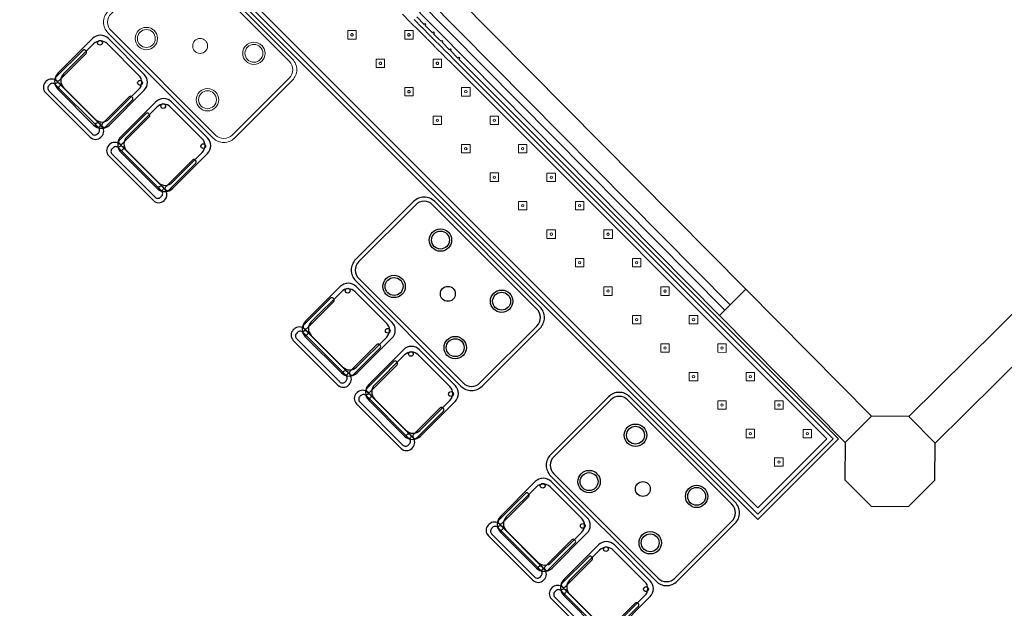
# Model space of a CAD drawing. Header units: metres. Extents: x 2232.4 to 2275.2, y 411.9 to 437.5.
# Tile 8 of 20: x 2244.6 to 2251.2, y 430.4 to 434.3. Entities that reach past the tile are written whole.
import ezdxf

# ---------------------------------------------------------------- set-up
doc = ezdxf.new("R2010")
doc.units = ezdxf.units.M
for name, color, linetype in [('CL', 40, 'Continuous'), ('DOOR', 5, 'Continuous'), ('RP_CHAIRS', 7, 'Continuous'), ('RP_TABLES', 7, 'Continuous'), ('WALL NEW', 40, 'Continuous')]:
    doc.layers.add(name, color=color, linetype=linetype)
doc.layers.add('NC_N1_BANQUETTES', color=7, linetype='Continuous', lineweight=13)
doc.layers.add('NC_N1_TABLES', color=7, linetype='Continuous', lineweight=13)

# ---------------------------------------------------------------- blocks, each defined once
blk = doc.blocks.new('RP_MODERN_EXTENDED_TRIANGLE_L')
at = {"color": 0, "linetype": 'Continuous', "lineweight": -2}
for points in [[(0.035, 3.889), (0.035, 3.96), (0.027, 3.96), (0.027, 3.969), (0.035, 3.969), (0.035, 4.04), (0.027, 4.04), (0.027, 4.049), (0.035, 4.049), (0.035, 4.1), (0.035, 4.12), (0.027, 4.12), (0.027, 4.129), (0.035, 4.129), (0.035, 4.2), (0.027, 4.2), (0.027, 4.209), (0.035, 4.209), (0.035, 4.28), (0.027, 4.28), (0.027, 4.289), (0.035, 4.289), (0.035, 4.35), (0.035, 7.89), (0.8, 7.89), (0.8, 4.35), (0.8, 4.1), (0.8, 0.8)], [(0.06, 3.889), (0.06, 3.96), (0.0599, 3.9625), (0.0596, 3.9645), (0.0599, 3.9665), (0.06, 3.969), (0.06, 4.04), (0.0599, 4.0425), (0.0596, 4.0445), (0.0599, 4.0465), (0.06, 4.049), (0.06, 4.1), (0.06, 4.1), (0.06, 4.12), (0.0599, 4.1225), (0.0596, 4.1245), (0.0599, 4.1265), (0.06, 4.129), (0.06, 4.2), (0.0599, 4.2025), (0.0596, 4.2045), (0.0599, 4.2065), (0.06, 4.209), (0.06, 4.28), (0.0599, 4.2825), (0.0596, 4.2845), (0.0599, 4.2865), (0.06, 4.289), (0.06, 7.865), (0.775, 7.865), (0.775, 4.325), (0.775, 4.1), (0.775, 0.8)], [(0.09, 3.809), (0.09, 3.88), (0.0898, 3.8845), (0.09, 3.889), (0.09, 3.96), (0.0898, 3.9645), (0.09, 3.969), (0.09, 4.04), (0.0898, 4.0445), (0.09, 4.049), (0.09, 4.1), (0.09, 4.12), (0.0898, 4.1245), (0.09, 4.129), (0.09, 4.2), (0.0898, 4.2045), (0.09, 4.209), (0.09, 4.28), (0.0898, 4.2845), (0.09, 4.289), (0.09, 4.295), (0.09, 7.835), (0.745, 7.835), (0.745, 4.295), (0.745, 4.1), (0.745, 0.8)]]:
    blk.add_lwpolyline(points, dxfattribs=at)
at = {"color": 0, "lineweight": -2}
for points in [[(0.157, 7.677), (0.197, 7.717), (0.157, 7.757), (0.117, 7.717)], [(0.427, 7.677), (0.467, 7.717), (0.427, 7.757), (0.387, 7.717)], [(0.157, 7.407), (0.197, 7.447), (0.157, 7.487), (0.117, 7.447)], [(0.427, 7.407), (0.467, 7.447), (0.427, 7.487), (0.387, 7.447)], [(0.157, 7.137), (0.197, 7.177), (0.157, 7.217), (0.117, 7.177)], [(0.427, 7.137), (0.467, 7.177), (0.427, 7.217), (0.387, 7.177)], [(0.157, 6.867), (0.197, 6.907), (0.157, 6.947), (0.117, 6.907)], [(0.427, 6.867), (0.467, 6.907), (0.427, 6.947), (0.387, 6.907)], [(0.157, 6.597), (0.197, 6.637), (0.157, 6.677), (0.117, 6.637)], [(0.427, 6.597), (0.467, 6.637), (0.427, 6.677), (0.387, 6.637)], [(0.157, 6.327), (0.197, 6.367), (0.157, 6.407), (0.117, 6.367)], [(0.427, 6.327), (0.467, 6.367), (0.427, 6.407), (0.387, 6.367)], [(0.157, 6.057), (0.197, 6.097), (0.157, 6.137), (0.117, 6.097)], [(0.427, 6.057), (0.467, 6.097), (0.427, 6.137), (0.387, 6.097)], [(0.157, 5.787), (0.197, 5.827), (0.157, 5.867), (0.117, 5.827)], [(0.427, 5.787), (0.467, 5.827), (0.427, 5.867), (0.387, 5.827)], [(0.157, 5.517), (0.197, 5.557), (0.157, 5.597), (0.117, 5.557)], [(0.427, 5.517), (0.467, 5.557), (0.427, 5.597), (0.387, 5.557)], [(0.157, 5.247), (0.197, 5.287), (0.157, 5.327), (0.117, 5.287)], [(0.427, 5.247), (0.467, 5.287), (0.427, 5.327), (0.387, 5.287)], [(0.157, 4.977), (0.197, 5.017), (0.157, 5.057), (0.117, 5.017)], [(0.427, 4.977), (0.467, 5.017), (0.427, 5.057), (0.387, 5.017)], [(0.157, 4.707), (0.197, 4.747), (0.157, 4.787), (0.117, 4.747)], [(0.427, 4.707), (0.467, 4.747), (0.427, 4.787), (0.387, 4.747)], [(0.157, 4.437), (0.197, 4.477), (0.157, 4.517), (0.117, 4.477)], [(0.427, 4.437), (0.467, 4.477), (0.427, 4.517), (0.387, 4.477)]]:
    blk.add_lwpolyline(points, close=True, dxfattribs=at)
at = {"color": 0, "linetype": 'Continuous', "lineweight": -2}
for points in [[(0.157, 4.167), (0.197, 4.207), (0.157, 4.247), (0.117, 4.207)], [(0.427, 4.167), (0.467, 4.207), (0.427, 4.247), (0.387, 4.207)], [(0.165, 4.207), (0.165, 4.2062), (0.1648, 4.2054), (0.1647, 4.2047), (0.1644, 4.2039), (0.1641, 4.2032), (0.1637, 4.2026), (0.1632, 4.2019), (0.1627, 4.2013), (0.1621, 4.2008), (0.1614, 4.2003), (0.1608, 4.1999), (0.1601, 4.1996), (0.1593, 4.1993), (0.1586, 4.1992), (0.1578, 4.199), (0.157, 4.199), (0.1562, 4.199), (0.1554, 4.1992), (0.1547, 4.1993), (0.1539, 4.1996), (0.1532, 4.1999), (0.1526, 4.2003), (0.1519, 4.2008), (0.1513, 4.2013), (0.1508, 4.2019), (0.1503, 4.2026), (0.1499, 4.2032), (0.1496, 4.2039), (0.1493, 4.2047), (0.1492, 4.2054), (0.149, 4.2062), (0.149, 4.207), (0.149, 4.2078), (0.1492, 4.2086), (0.1493, 4.2093), (0.1496, 4.2101), (0.1499, 4.2108), (0.1503, 4.2114), (0.1508, 4.2121), (0.1513, 4.2127), (0.1519, 4.2132), (0.1526, 4.2137), (0.1532, 4.2141), (0.1539, 4.2144), (0.1547, 4.2147), (0.1554, 4.2148), (0.1562, 4.215), (0.157, 4.215), (0.1578, 4.215), (0.1586, 4.2148), (0.1593, 4.2147), (0.1601, 4.2144), (0.1608, 4.2141), (0.1614, 4.2137), (0.1621, 4.2132), (0.1627, 4.2127), (0.1632, 4.2121), (0.1637, 4.2114), (0.1641, 4.2108), (0.1644, 4.2101), (0.1647, 4.2093), (0.1648, 4.2086), (0.165, 4.2078)], [(0.435, 4.207), (0.435, 4.2062), (0.4348, 4.2054), (0.4347, 4.2047), (0.4344, 4.2039), (0.4341, 4.2032), (0.4337, 4.2026), (0.4332, 4.2019), (0.4327, 4.2013), (0.4321, 4.2008), (0.4314, 4.2003), (0.4308, 4.1999), (0.4301, 4.1996), (0.4293, 4.1993), (0.4286, 4.1992), (0.4278, 4.199), (0.427, 4.199), (0.4262, 4.199), (0.4254, 4.1992), (0.4247, 4.1993), (0.4239, 4.1996), (0.4232, 4.1999), (0.4226, 4.2003), (0.4219, 4.2008), (0.4213, 4.2013), (0.4208, 4.2019), (0.4203, 4.2026), (0.4199, 4.2032), (0.4196, 4.2039), (0.4193, 4.2047), (0.4192, 4.2054), (0.419, 4.2062), (0.419, 4.207), (0.419, 4.2078), (0.4192, 4.2086), (0.4193, 4.2093), (0.4196, 4.2101), (0.4199, 4.2108), (0.4203, 4.2114), (0.4208, 4.2121), (0.4213, 4.2127), (0.4219, 4.2132), (0.4226, 4.2137), (0.4232, 4.2141), (0.4239, 4.2144), (0.4247, 4.2147), (0.4254, 4.2148), (0.4262, 4.215), (0.427, 4.215), (0.4278, 4.215), (0.4286, 4.2148), (0.4293, 4.2147), (0.4301, 4.2144), (0.4308, 4.2141), (0.4314, 4.2137), (0.4321, 4.2132), (0.4327, 4.2127), (0.4332, 4.2121), (0.4337, 4.2114), (0.4341, 4.2108), (0.4344, 4.2101), (0.4347, 4.2093), (0.4348, 4.2086), (0.435, 4.2078)], [(0.157, 3.897), (0.197, 3.937), (0.157, 3.977), (0.117, 3.937)], [(0.427, 3.897), (0.467, 3.937), (0.427, 3.977), (0.387, 3.937)], [(0.165, 3.937), (0.165, 3.9362), (0.1648, 3.9354), (0.1647, 3.9347), (0.1644, 3.9339), (0.1641, 3.9332), (0.1637, 3.9326), (0.1632, 3.9319), (0.1627, 3.9313), (0.1621, 3.9308), (0.1614, 3.9303), (0.1608, 3.9299), (0.1601, 3.9296), (0.1593, 3.9293), (0.1586, 3.9292), (0.1578, 3.929), (0.157, 3.929), (0.1562, 3.929), (0.1554, 3.9292), (0.1547, 3.9293), (0.1539, 3.9296), (0.1532, 3.9299), (0.1526, 3.9303), (0.1519, 3.9308), (0.1513, 3.9313), (0.1508, 3.9319), (0.1503, 3.9326), (0.1499, 3.9332), (0.1496, 3.9339), (0.1493, 3.9347), (0.1492, 3.9354), (0.149, 3.9362), (0.149, 3.937), (0.149, 3.9378), (0.1492, 3.9386), (0.1493, 3.9393), (0.1496, 3.9401), (0.1499, 3.9408), (0.1503, 3.9414), (0.1508, 3.9421), (0.1513, 3.9427), (0.1519, 3.9432), (0.1526, 3.9437), (0.1532, 3.9441), (0.1539, 3.9444), (0.1547, 3.9447), (0.1554, 3.9448), (0.1562, 3.945), (0.157, 3.945), (0.1578, 3.945), (0.1586, 3.9448), (0.1593, 3.9447), (0.1601, 3.9444), (0.1608, 3.9441), (0.1614, 3.9437), (0.1621, 3.9432), (0.1627, 3.9427), (0.1632, 3.9421), (0.1637, 3.9414), (0.1641, 3.9408), (0.1644, 3.9401), (0.1647, 3.9393), (0.1648, 3.9386), (0.165, 3.9378)], [(0.435, 3.937), (0.435, 3.9362), (0.4348, 3.9354), (0.4347, 3.9347), (0.4344, 3.9339), (0.4341, 3.9332), (0.4337, 3.9326), (0.4332, 3.9319), (0.4327, 3.9313), (0.4321, 3.9308), (0.4314, 3.9303), (0.4308, 3.9299), (0.4301, 3.9296), (0.4293, 3.9293), (0.4286, 3.9292), (0.4278, 3.929), (0.427, 3.929), (0.4262, 3.929), (0.4254, 3.9292), (0.4247, 3.9293), (0.4239, 3.9296), (0.4232, 3.9299), (0.4226, 3.9303), (0.4219, 3.9308), (0.4213, 3.9313), (0.4208, 3.9319), (0.4203, 3.9326), (0.4199, 3.9332), (0.4196, 3.9339), (0.4193, 3.9347), (0.4192, 3.9354), (0.419, 3.9362), (0.419, 3.937), (0.419, 3.9378), (0.4192, 3.9386), (0.4193, 3.9393), (0.4196, 3.9401), (0.4199, 3.9408), (0.4203, 3.9414), (0.4208, 3.9421), (0.4213, 3.9427), (0.4219, 3.9432), (0.4226, 3.9437), (0.4232, 3.9441), (0.4239, 3.9444), (0.4247, 3.9447), (0.4254, 3.9448), (0.4262, 3.945), (0.427, 3.945), (0.4278, 3.945), (0.4286, 3.9448), (0.4293, 3.9447), (0.4301, 3.9444), (0.4308, 3.9441), (0.4314, 3.9437), (0.4321, 3.9432), (0.4327, 3.9427), (0.4332, 3.9421), (0.4337, 3.9414), (0.4341, 3.9408), (0.4344, 3.9401), (0.4347, 3.9393), (0.4348, 3.9386), (0.435, 3.9378)], [(0.427, 3.627), (0.467, 3.667), (0.427, 3.707), (0.387, 3.667)], [(0.435, 3.667), (0.435, 3.6662), (0.4348, 3.6654), (0.4347, 3.6647), (0.4344, 3.6639), (0.4341, 3.6632), (0.4337, 3.6626), (0.4332, 3.6619), (0.4327, 3.6613), (0.4321, 3.6608), (0.4314, 3.6603), (0.4308, 3.6599), (0.4301, 3.6596), (0.4293, 3.6593), (0.4286, 3.6592), (0.4278, 3.659), (0.427, 3.659), (0.4262, 3.659), (0.4254, 3.6592), (0.4247, 3.6593), (0.4239, 3.6596), (0.4232, 3.6599), (0.4226, 3.6603), (0.4219, 3.6608), (0.4213, 3.6613), (0.4208, 3.6619), (0.4203, 3.6626), (0.4199, 3.6632), (0.4196, 3.6639), (0.4193, 3.6647), (0.4192, 3.6654), (0.419, 3.6662), (0.419, 3.667), (0.419, 3.6678), (0.4192, 3.6686), (0.4193, 3.6693), (0.4196, 3.6701), (0.4199, 3.6708), (0.4203, 3.6714), (0.4208, 3.6721), (0.4213, 3.6727), (0.4219, 3.6732), (0.4226, 3.6737), (0.4232, 3.6741), (0.4239, 3.6744), (0.4247, 3.6747), (0.4254, 3.6748), (0.4262, 3.675), (0.427, 3.675), (0.4278, 3.675), (0.4286, 3.6748), (0.4293, 3.6747), (0.4301, 3.6744), (0.4308, 3.6741), (0.4314, 3.6737), (0.4321, 3.6732), (0.4327, 3.6727), (0.4332, 3.6721), (0.4337, 3.6714), (0.4341, 3.6708), (0.4344, 3.6701), (0.4347, 3.6693), (0.4348, 3.6686), (0.435, 3.6678)]]:
    blk.add_lwpolyline(points, close=True, dxfattribs=at)
at = {"color": 0, "lineweight": -2}
for centre in [(0.157, 7.717), (0.427, 7.717), (0.157, 7.447), (0.427, 7.447), (0.157, 7.177), (0.427, 7.177), (0.157, 6.907), (0.427, 6.907), (0.157, 6.637), (0.427, 6.637), (0.157, 6.367), (0.427, 6.367), (0.157, 6.097), (0.427, 6.097), (0.157, 5.827), (0.427, 5.827), (0.157, 5.557), (0.427, 5.557), (0.157, 5.287), (0.427, 5.287), (0.157, 5.017), (0.427, 5.017), (0.157, 4.747), (0.427, 4.747), (0.157, 4.477), (0.427, 4.477)]:
    blk.add_circle(centre, 0.008, dxfattribs=at)
blk = doc.blocks.new('RP_MODERN_TABLE_4')
at = {"color": 0}
for points in [[(-0.5, -0.375), (0.5, -0.375, 0.414214), (0.6, -0.275), (0.6, 0.275, 0.414214), (0.5, 0.375), (-0.5, 0.375, 0.414214), (-0.6, 0.275), (-0.6, -0.275, 0.414214)], [(-0.495, -0.35), (0.495, -0.35, 0.414214), (0.575, -0.27), (0.575, 0.27, 0.414214), (0.495, 0.35), (-0.495, 0.35, 0.414214), (-0.575, 0.27), (-0.575, -0.27, 0.414214)]]:
    blk.add_lwpolyline(points, format="xyb", close=True, dxfattribs=at)
for centre, radius in [((-0.29, 0.22), 0.075), ((-0.29, 0.22), 0.06), ((0.29, 0.22), 0.075), ((0.29, 0.22), 0.06), ((0, 0), 0.05), ((-0.29, -0.22), 0.075), ((-0.29, -0.22), 0.06), ((0.29, -0.22), 0.075), ((0.29, -0.22), 0.06)]:
    blk.add_circle(centre, radius, dxfattribs=at)
blk = doc.blocks.new('RP_MODERN_CHAIR')
at = {"color": 0}
for points in [[(-0.212, 0.172), (0.212, 0.172, 0.414214), (0.262, 0.222), (0.262, 0.229, 0.414214), (0.212, 0.279), (-0.212, 0.279, 0.414214), (-0.262, 0.229), (-0.262, 0.222, 0.414214)], [(-0.17, -0.275), (0.17, -0.275, 0.414214), (0.245, -0.2), (0.245, 0.13, 0.414214), (0.17, 0.205), (-0.17, 0.205, 0.414214), (-0.245, 0.13), (-0.245, -0.2, 0.414214)], [(-0.205, 0.195), (0.205, 0.195, 0.414214), (0.23, 0.22), (0.23, 0.23, 0.414214), (0.205, 0.255), (-0.205, 0.255, 0.414214), (-0.23, 0.23), (-0.23, 0.22, 0.414214)], [(-0.223, -0.11), (-0.217, -0.11, 0.414214), (-0.205, -0.098), (-0.205, 0.158, 0.414214), (-0.217, 0.17), (-0.223, 0.17, 0.414214), (-0.235, 0.158), (-0.235, -0.098, 0.414214)], [(-0.15, -0.245), (0.15, -0.245, 0.414214), (0.215, -0.18), (0.215, 0.105, 0.414214), (0.15, 0.17), (-0.15, 0.17, 0.414214), (-0.215, 0.105), (-0.215, -0.18, 0.414214)], [(0.217, -0.11), (0.223, -0.11, 0.414214), (0.235, -0.098), (0.235, 0.158, 0.414214), (0.223, 0.17), (0.217, 0.17, 0.414214), (0.205, 0.158), (0.205, -0.098, 0.414214)]]:
    blk.add_lwpolyline(points, format="xyb", close=True, dxfattribs=at)
for centre in [(-0.19, 0.185), (0.19, 0.185), (-0.19, -0.215), (0.19, -0.215)]:
    blk.add_circle(centre, 0.016, dxfattribs=at)

msp = doc.modelspace()

# ---------------------------------------------------------------- linework, layer by layer
at = {"layer": 'CL'}
msp.add_lwpolyline([(2250.7252, 431.465), (2250.5493, 431.6427), (2250.2993, 431.6441), (2250.1216, 431.4683), (2250.1202, 431.2183), (2250.2961, 431.0405), (2250.5461, 431.0392), (2250.7238, 431.215)], close=True, dxfattribs=at)
at = {"layer": 'DOOR'}
for p, q in [((2249.4567, 432.496), (2245.6591, 436.3351)), ((2249.3501, 432.3905), (2245.5525, 436.2296)), ((2249.279, 432.3201), (2245.4814, 436.1592)), ((2249.3145, 432.3553), (2245.517, 436.1944))]:
    msp.add_line(p, q, dxfattribs=at)
at = {"layer": 'WALL NEW'}
for p, q in [((2249.4567, 432.496), (2249.279, 432.3201)), ((2249.4567, 432.496), (2250.2993, 431.6441)), ((2251.4107, 432.4948), (2250.5493, 431.6427)), ((2249.279, 432.3201), (2250.1216, 431.4683)), ((2251.5865, 432.3171), (2250.7252, 431.465))]:
    msp.add_line(p, q, dxfattribs=at)

# ---------------------------------------------------------------- block references
at = {"layer": 'NC_N1_BANQUETTES', "linetype": 'Continuous', "rotation": 224.9851542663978}
msp.add_blockref('RP_MODERN_EXTENDED_TRIANGLE_L', (2244.5243, 437.0975), dxfattribs=at)
at = {"layer": 'NC_N1_TABLES', "linetype": 'Continuous', "rotation": 314.9851542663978}
msp.add_blockref('RP_MODERN_TABLE_4', (2245.7963, 434.1274), dxfattribs=at)
at = {"layer": 'RP_CHAIRS', "linetype": 'Continuous', "rotation": 494.9851542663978}
for p in [(2245.1068, 433.8624), (2245.5309, 433.438)]:
    msp.add_blockref('RP_MODERN_CHAIR', p, dxfattribs=at)
at = {"layer": 'RP_CHAIRS', "rotation": 134.9851542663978}
for p in [(2246.7681, 432.2002), (2247.1922, 431.7759), (2248.0759, 430.8917), (2248.5, 430.4674)]:
    msp.add_blockref('RP_MODERN_CHAIR', p, dxfattribs=at)
at = {"layer": 'RP_TABLES', "rotation": 314.9851542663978}
for p in [(2247.4575, 432.4652), (2248.7654, 431.1567)]:
    msp.add_blockref('RP_MODERN_TABLE_4', p, dxfattribs=at)

doc.saveas('drawing.dxf')
